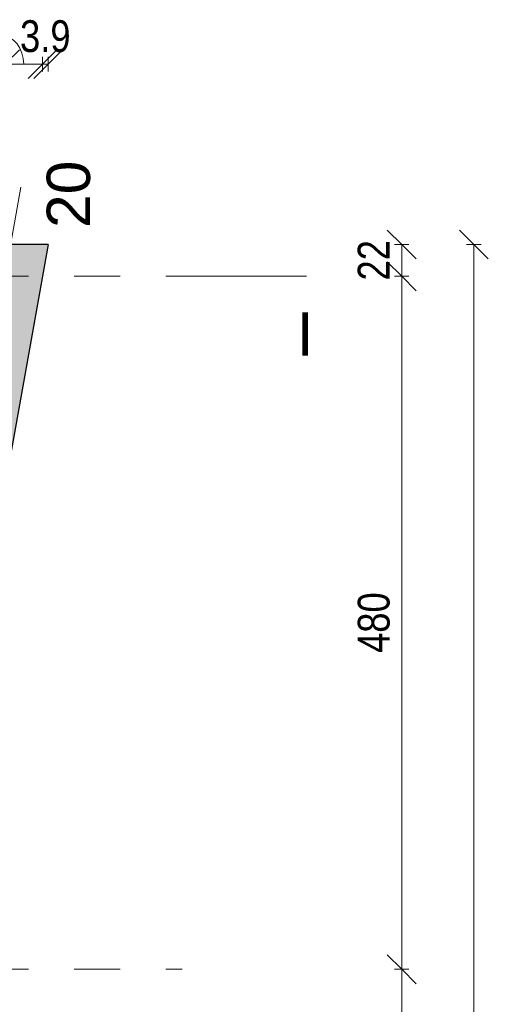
# Model space of a CAD drawing. Header units: centimetres. Extents: x -1737 to 22393, y -8842 to 3760.
# Tile 42 of 44: x 1785 to 2109, y 3029 to 3711. Entities that reach past the tile are written whole.
import ezdxf

# ---------------------------------------------------------------- set-up
doc = ezdxf.new("R2010")
doc.units = ezdxf.units.CM
doc.linetypes.add('Oś', pattern=[222.25, 127, -31.75, 31.75, -31.75])
for name, color, linetype, lineweight in [('A-ANNO-DIMS', 211, 'Continuous', 13), ('A-ANNO-DIMS-100', 211, 'Continuous', 13), ('A-WALL', 113, 'Continuous', 13), ('S-GRID', 1, 'Continuous', 13), ('S-GRID-IDEN', 1, 'Continuous', 13)]:
    doc.layers.add(name, color=color, linetype=linetype, lineweight=lineweight)
doc.styles.add('Arial Narrow_1', font='ARIALN.TTF', dxfattribs={"height": 22})
doc.styles.add('Arial_1', font='arial.ttf', dxfattribs={"height": 30})
doc.dimstyles.new('Diagonal_1_100__0_1_', dxfattribs={"dimscale": 30.48, "dimtxt": 22.515481, "dimasz": 0.656168, "dimexe": 0.164042, "dimexo": 0.0625, "dimgap": 0.065617, "dimtad": 1, "dimdec": 1, "dimrnd": 0.1, "dimdsep": 46, "dimtxsty": 'Arial Narrow_1', "dimblk1": 'OBLIQUE', "dimblk2": 'OBLIQUE', "dimsah": 1, "dimcen": 0.09, "dimazin": 0, "dimtfac": 1, "dimtdec": 4, "dimtix": 1, "dimtmove": 0, "dimatfit": 3, "dimfxl": 0.164042, "dimfxlon": 1, "dimtvp": 1, "dimtolj": 1, "dimtzin": 0, "dimarcsym": 2})
doc.dimstyles.new('Diagonal_1_100__0_1__1', dxfattribs={"dimscale": 30.48, "dimtxt": 22.515481, "dimasz": 0.656168, "dimexe": 0.164042, "dimexo": 0.0625, "dimgap": 0.065617, "dimtad": 1, "dimdec": 1, "dimrnd": 0.1, "dimdsep": 46, "dimtxsty": 'Arial Narrow_1', "dimblk1": 'OBLIQUE', "dimblk2": 'OBLIQUE', "dimsah": 1, "dimcen": 0.09, "dimazin": 0, "dimtfac": 1, "dimtdec": 4, "dimtix": 1, "dimtmove": 1, "dimatfit": 3, "dimfxl": 0.164042, "dimfxlon": 1, "dimtvp": 1, "dimtolj": 1, "dimtzin": 0, "dimarcsym": 2})

# ---------------------------------------------------------------- blocks, each defined once
blk = doc.blocks.new('DIMBLOCK28-3_piętro I __3_90 m_ - stan istniejący')
at = {"layer": 'A-ANNO-DIMS-100'}
for p, q in [((2049.25, 3053.33), (2039.25, 3063.33)), ((2044.25, 3053.33), (2054.25, 3053.33)), ((2049.25, 3053.33), (2044.25, 3053.33)), ((2049.25, 2843.33), (2049.25, 3053.33)), ((2049.25, 3053.33), (2059.25, 3043.33)), ((2049.25, 2843.33), (2039.25, 2853.33)), ((2044.25, 2843.33), (2054.25, 2843.33)), ((2049.25, 2843.33), (2044.25, 2843.33)), ((2049.25, 2843.33), (2059.25, 2833.33))]:
    blk.add_line(p, q, dxfattribs=at)
at = {"layer": 'A-ANNO-DIMS-100', "color": 0, "insert": (2018.82, 2927.42), "char_height": 22, "width": 50.1774, "attachment_point": 1, "rotation": 90, "line_spacing_factor": 0.974696, "style": 'Arial Narrow_1'}
blk.add_mtext('210', dxfattribs=at)
blk = doc.blocks.new('_Oblique')
at = {"color": 0, "linetype": 'ByBlock', "lineweight": -2}
blk.add_line((-0.5, -0.5), (0.5, 0.5), dxfattribs=at)
blk = doc.blocks.new('DIMBLOCK29-3_piętro I __3_90 m_ - stan istniejący')
at = {"layer": 'A-ANNO-DIMS-100'}
for p, q in [((2049.25, 3533.33), (2039.25, 3543.33)), ((2044.25, 3533.33), (2054.25, 3533.33)), ((2049.25, 3533.33), (2044.25, 3533.33)), ((2049.25, 3053.33), (2049.25, 3533.33)), ((2049.25, 3533.33), (2059.25, 3523.33)), ((2049.25, 3053.33), (2039.25, 3063.33)), ((2044.25, 3053.33), (2054.25, 3053.33)), ((2049.25, 3053.33), (2044.25, 3053.33)), ((2049.25, 3053.33), (2059.25, 3043.33))]:
    blk.add_line(p, q, dxfattribs=at)
at = {"layer": 'A-ANNO-DIMS-100', "color": 0, "insert": (2018.82, 3272.42), "char_height": 22, "width": 50.1774, "attachment_point": 1, "rotation": 90, "line_spacing_factor": 0.974696, "style": 'Arial Narrow_1'}
blk.add_mtext('480', dxfattribs=at)
blk = doc.blocks.new('DIMBLOCK30-3_piętro I __3_90 m_ - stan istniejący')
at = {"layer": 'A-ANNO-DIMS-100'}
for p, q in [((2049.25, 3555.33), (2039.25, 3565.33)), ((2044.25, 3555.33), (2054.25, 3555.33)), ((2049.25, 3555.33), (2044.25, 3555.33)), ((2049.25, 3533.33), (2049.25, 3555.33)), ((2049.25, 3555.33), (2059.25, 3545.33)), ((2049.25, 3533.33), (2039.25, 3543.33)), ((2044.25, 3533.33), (2054.25, 3533.33)), ((2049.25, 3533.33), (2044.25, 3533.33)), ((2049.25, 3533.33), (2059.25, 3523.33))]:
    blk.add_line(p, q, dxfattribs=at)
at = {"layer": 'A-ANNO-DIMS-100', "color": 0, "insert": (2018.82, 3530.39), "char_height": 22, "width": 33.4516, "attachment_point": 1, "rotation": 90, "line_spacing_factor": 0.974696, "style": 'Arial Narrow_1'}
blk.add_mtext('22', dxfattribs=at)
blk = doc.blocks.new('DIMBLOCK116-3_piętro I __3_90 m_ - stan istniejący')
at = {"layer": 'A-ANNO-DIMS-100'}
for p, q in [((1774.38, 3680.24), (1784.38, 3690.24)), ((1800.38, 3680.24), (1810.38, 3690.24)), ((1774.38, 3675.24), (1774.38, 3685.24)), ((1800.38, 3675.24), (1800.38, 3685.24)), ((1774.38, 3680.24), (1764.38, 3670.24)), ((1774.38, 3680.24), (1800.38, 3680.24)), ((1774.38, 3680.24), (1774.38, 3675.24)), ((1800.38, 3680.24), (1790.38, 3670.24)), ((1800.38, 3680.24), (1800.38, 3675.24))]:
    blk.add_line(p, q, dxfattribs=at)
blk.add_ellipse((1771.95, 3680.24), major_axis=(0, 19.87), ratio=0.776509, start_param=4.712389, end_param=6.283185, dxfattribs=at)
at = {"layer": 'A-ANNO-DIMS-100', "color": 0, "insert": (1744.07, 3710.67), "char_height": 22, "width": 33.4516, "attachment_point": 1, "line_spacing_factor": 0.974696, "style": 'Arial Narrow_1'}
blk.add_mtext('26', dxfattribs=at)
blk = doc.blocks.new('DIMBLOCK117-3_piętro I __3_90 m_ - stan istniejący')
at = {"layer": 'A-ANNO-DIMS-100'}
for p, q in [((1800.38, 3680.24), (1810.38, 3690.24)), ((1804.33, 3680.24), (1814.33, 3690.24)), ((1800.38, 3675.24), (1800.38, 3685.24)), ((1804.33, 3675.24), (1804.33, 3685.24)), ((1800.38, 3680.24), (1790.38, 3670.24)), ((1804.33, 3680.24), (1794.33, 3670.24)), ((1800.38, 3680.24), (1804.33, 3680.24)), ((1800.38, 3680.24), (1800.38, 3675.24)), ((1804.33, 3680.24), (1804.33, 3675.24))]:
    blk.add_line(p, q, dxfattribs=at)
at = {"layer": 'A-ANNO-DIMS-100', "color": 0, "insert": (1784.84, 3710.67), "char_height": 22, "width": 42.0289, "attachment_point": 1, "line_spacing_factor": 0.974696, "style": 'Arial Narrow_1'}
blk.add_mtext('3.9', dxfattribs=at)
blk = doc.blocks.new('DIMBLOCK143-3_piętro I __3_90 m_ - stan istniejący')
at = {"layer": 'A-ANNO-DIMS-100'}
for p, q in [((2099.25, 3555.33), (2089.25, 3565.33)), ((2094.25, 3555.33), (2104.25, 3555.33)), ((2099.25, 3555.33), (2094.25, 3555.33)), ((2099.25, 2337.33), (2099.25, 3555.33)), ((2099.25, 3555.33), (2109.25, 3545.33)), ((2099.25, 2337.33), (2089.25, 2347.33)), ((2094.25, 2337.33), (2104.25, 2337.33)), ((2099.25, 2337.33), (2094.25, 2337.33)), ((2099.25, 2337.33), (2109.25, 2327.33))]:
    blk.add_line(p, q, dxfattribs=at)
at = {"layer": 'A-ANNO-DIMS-100', "color": 0, "insert": (2068.82, 2918.45), "char_height": 22, "width": 66.9031, "attachment_point": 1, "rotation": 90, "line_spacing_factor": 0.974696, "style": 'Arial Narrow_1'}
blk.add_mtext('1218', dxfattribs=at)

msp = doc.modelspace()

# ---------------------------------------------------------------- hatches: boundary and pattern name
at = {"layer": 'A-WALL'}
msp.add_hatch(color=9, dxfattribs=at).paths.add_polyline_path([(1757.46, 3509.33), (1796.07, 3509.33), (1804.33, 3555.33), (1752, 3555.33), (1738.7, 3514.53), (1739.94, 3514.53), (1739.94, 3509.33), (1749.63, 3509.33)], flags=0)
at = {"layer": 'A-WALL', "lineweight": 5}
h = msp.add_hatch(color=254, dxfattribs=at)
h.paths.add_polyline_path([(1547.1, 2337.33), (1585.71, 2337.33), (1592.53, 2375.33), (1553.92, 2375.33)], flags=0)
h.paths.add_polyline_path([(1710.71, 3033.73), (1796.07, 3509.33), (1757.46, 3509.33), (1673.25, 3040.16), (1700.81, 3035.31)], flags=0)

# ---------------------------------------------------------------- linework, layer by layer
at = {"layer": 'A-WALL', "color": 7, "lineweight": 25}
for q in [(1710.65, 3033.44), (1752, 3555.33)]:
    msp.add_line((1804.33, 3555.33), q, dxfattribs=at)
at = {"layer": 'S-GRID', "linetype": 'Oś'}
for p, q in [((1785.44, 3594.96), (1556.23, 2317.96)), ((-1225.62, 3533.33), (1983.25, 3533.33)), ((-1225.62, 3053.33), (1897.1, 3053.33))]:
    msp.add_line(p, q, dxfattribs=at)

# ---------------------------------------------------------------- texts
at = {"layer": 'S-GRID-IDEN', "insert": (1818.54, 3590.11), "char_height": 30, "width": 48.3, "attachment_point": 5, "rotation": 90, "line_spacing_factor": 0.936439, "style": 'Arial_1'}
msp.add_mtext('\\pxqc,t4.23333,8.46667,12.7,16.93333,21.16667,25.4,29.63333,33.86667,38.1,42.33333,46.56667,50.8,55.03333,59.26667,63.5,67.73333,71.96667,76.2,80.43333,84.66667,88.9,93.13333,97.36667,101.6,105.83333,110.06667,114.3,118.53333,122.76667,127,131.23333,135.46667;{20}', dxfattribs=at)
at = {"layer": 'S-GRID-IDEN', "insert": (1982.43, 3493.38), "char_height": 30, "width": 12.6, "attachment_point": 5, "line_spacing_factor": 0.936439, "style": 'Arial_1'}
msp.add_mtext('\\pxqc,t4.23333,8.46667,12.7,16.93333,21.16667,25.4,29.63333,33.86667,38.1,42.33333,46.56667,50.8,55.03333,59.26667,63.5,67.73333,71.96667,76.2,80.43333,84.66667,88.9,93.13333,97.36667,101.6,105.83333,110.06667,114.3,118.53333,122.76667,127,131.23333,135.46667;{I}', dxfattribs=at)

# ---------------------------------------------------------------- dimensions: what is measured, and where the dimension line sits
at = {"layer": 'A-ANNO-DIMS'}
dim = msp.add_linear_dim(base=(1800.38, 3680.24), p1=(1774.38, 3675.24), p2=(1800.38, 3675.24), dimstyle='Diagonal_1_100__0_1__1', override={"dimpost": '<>', "dimfxl": 26}, dxfattribs=at)
dim.commit()
dim.dimension.update_dxf_attribs({"geometry": 'DIMBLOCK116-3_piętro I __3_90 m_ - stan istniejący', "text_midpoint": (1760.8, 3696), "dimtype": 160})
dim = msp.add_linear_dim(base=(1804.3255, 3680.2372), p1=(1800.3768, 3675.2372), p2=(1804.3255, 3675.2372), dimstyle='Diagonal_1_100__0_1_', override={"dimpost": '<>', "dimfxl": 3.948718}, dxfattribs=at)
dim.commit()
dim.dimension.update_dxf_attribs({"geometry": 'DIMBLOCK117-3_piętro I __3_90 m_ - stan istniejący', "text_midpoint": (1802.3511, 3693.4698)})
for base, p1, p2, override, picture, middle in [((2049.25, 3555.33), (2044.25, 3533.33), (2044.25, 3555.33), {"dimpost": '<>', "dimfxl": 22}, 'DIMBLOCK30-3_piętro I __3_90 m_ - stan istniejący', (2036.21, 3544.33)), ((2099.25, 3555.33), (2094.25, 2337.33), (2094.25, 3555.33), {"dimpost": '<>', "dimfxl": 1218}, 'DIMBLOCK143-3_piętro I __3_90 m_ - stan istniejący', (2086.02, 2946.33)), ((2049.25, 3533.33), (2044.25, 3053.33), (2044.25, 3533.33), {"dimpost": '<>', "dimfxl": 480}, 'DIMBLOCK29-3_piętro I __3_90 m_ - stan istniejący', (2036.02, 3293.33)), ((2049.25, 3053.33), (2044.25, 2843.33), (2044.25, 3053.33), {"dimpost": '<>', "dimfxl": 210}, 'DIMBLOCK28-3_piętro I __3_90 m_ - stan istniejący', (2036.02, 2948.33))]:
    dim = msp.add_linear_dim(base=base, p1=p1, p2=p2, angle=90, dimstyle='Diagonal_1_100__0_1_', override=override, dxfattribs=at)
    dim.commit()
    dim.dimension.update_dxf_attribs({"geometry": picture, "text_midpoint": middle})

doc.saveas('drawing.dxf')
